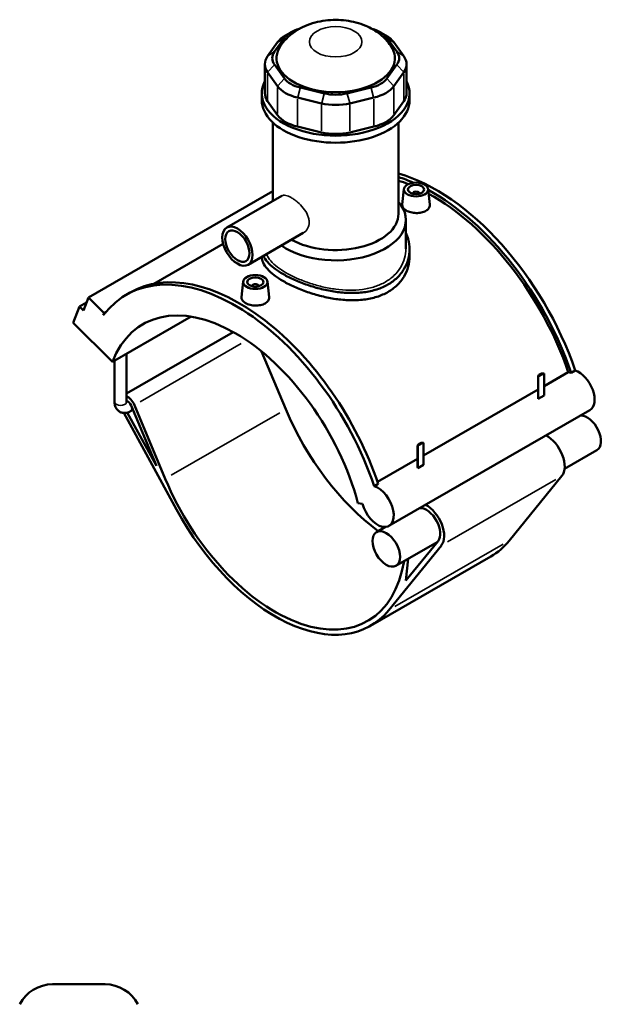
# Model space of a CAD drawing. Header units: inches. Extents: x -2.5 to 51, y -2 to 49.7.
# Tile 9 of 9: x 36.8 to 51, y 25.7 to 49.7. Entities that reach past the tile are written whole.
import ezdxf

# ---------------------------------------------------------------- set-up
doc = ezdxf.new("R2010")
doc.units = ezdxf.units.IN
doc.header["$MEASUREMENT"] = 0
doc.layers.add('Visible (ANSI)', color=7, linetype='Continuous', lineweight=50)
doc.layers.add('Visible Narrow (ANSI)', color=7, linetype='Continuous', lineweight=35)

msp = doc.modelspace()

# ---------------------------------------------------------------- linework, layer by layer
at = {"layer": 'Visible (ANSI)'}
for p, q in [((43.0504, 48.9444), (43.2926, 49.2811)), ((43.4469, 49.4147), (43.319, 49.3404)), ((45.6399, 49.4147), (45.7678, 49.3404)), ((45.7942, 49.2811), (46.0364, 48.9444)), ((43.1261, 49.1735), (42.8839, 48.8368)), ((46.2029, 48.8368), (45.9607, 49.1735)), ((42.8153, 48.6382), (42.8153, 47.9308)), ((43.2926, 48.2899), (43.0504, 48.6266)), ((46.0364, 48.6266), (45.7942, 48.2899)), ((46.2715, 48.6382), (46.2715, 47.9308)), ((42.8839, 48.4396), (43.1261, 48.1028)), ((45.9607, 48.1028), (46.2029, 48.4396)), ((44.2675, 47.9258), (43.6828, 48.0652)), ((45.404, 48.0652), (44.8193, 47.9258)), ((42.741, 47.7598), (42.741, 47.9308)), ((43.6138, 47.822), (44.1985, 47.6825)), ((44.8883, 47.6825), (45.473, 47.822)), ((46.3458, 47.7598), (46.3458, 47.9308)), ((43.1261, 47.3955), (42.8839, 47.7322)), ((46.2029, 47.7322), (45.9607, 47.3955)), ((43.0114, 45.301), (43.0114, 47.2131)), ((44.1985, 46.9751), (43.6138, 47.1146)), ((45.473, 47.1146), (44.8883, 46.9751)), ((46.0754, 44.9844), (46.0754, 47.2131)), ((43.0114, 45.5403), (38.5116, 42.949)), ((43.2308, 45.4274), (41.885, 44.6524)), ((46.2088, 45.5909), (46.1681, 45.2112)), ((46.4248, 45.4839), (46.4248, 45.4766)), ((46.5822, 45.4839), (46.5822, 45.4766)), ((46.7982, 45.5909), (46.8388, 45.2123)), ((46.2556, 44.1348), (46.2556, 44.8371)), ((43.7534, 44.5198), (42.4076, 43.7449)), ((41.7983, 44.253), (40.1092, 43.2804)), ((46.3458, 44.1226), (46.3458, 43.9465)), ((42.2886, 43.3334), (42.2479, 42.9537)), ((42.878, 43.3334), (42.9186, 42.9548)), ((39.4327, 43.0115), (39.5307, 43.0679)), ((42.5046, 43.2191), (42.5046, 43.2264)), ((42.662, 43.2191), (42.662, 43.2264)), ((38.464, 42.8251), (38.2937, 42.7271)), ((38.3896, 42.6316), (38.5116, 42.949)), ((38.5116, 42.949), (38.8948, 42.5671)), ((38.1412, 42.3303), (38.2937, 42.7271)), ((38.2937, 42.7271), (38.3896, 42.6316)), ((38.8948, 42.5671), (38.8743, 42.5137)), ((38.9353, 42.5904), (38.8948, 42.5671)), ((38.1412, 42.3303), (39.0993, 41.3754)), ((39.0993, 41.3754), (41.0151, 42.4787)), ((42.0454, 42.1023), (39.4402, 40.6021)), ((39.4402, 40.395), (39.4402, 41.5718)), ((42.7356, 41.6297), (43.326, 40.2176)), ((39.1518, 40.395), (39.1518, 41.4057)), ((49.5068, 41.038), (49.6052, 41.0947)), ((49.6262, 40.7848), (50.2151, 41.1239)), ((49.6262, 41.0875), (49.6262, 40.5571)), ((50.2863, 41.109), (50.3843, 41.1654)), ((49.4831, 40.4932), (49.4831, 41.021)), ((49.4858, 40.4762), (49.4858, 41.0066)), ((49.5341, 41.0786), (49.5173, 41.0689)), ((46.6861, 39.0917), (49.4831, 40.7024)), ((49.4858, 40.4762), (49.6262, 40.5571)), ((39.3745, 40.1286), (40.6592, 37.7758)), ((40.1704, 38.8342), (39.459, 40.137)), ((39.5976, 40.2039), (39.5395, 40.1705)), ((39.5535, 40.3092), (40.1704, 38.8342)), ((40.3859, 38.5245), (39.6341, 40.3222)), ((50.7433, 40.1942), (45.8431, 37.3723)), ((46.5666, 39.3449), (46.665, 39.4016)), ((46.5429, 39.3279), (46.5429, 38.8001)), ((46.5456, 38.783), (46.5456, 39.3135)), ((46.594, 39.3855), (46.5772, 39.3758)), ((46.6861, 39.3943), (46.6861, 38.8639)), ((50.914, 39.2216), (50.1258, 38.7677)), ((45.5661, 38.4468), (46.5429, 39.0093)), ((46.5456, 38.783), (46.6861, 38.8639)), ((50.0603, 38.5906), (48.7777, 37.0119)), ((45.4841, 38.3436), (45.5821, 38.4)), ((45.0873, 37.9272), (45.1978, 37.91)), ((45.7553, 37.3468), (45.5398, 37.2227)), ((47.0396, 37.0035), (46.2555, 36.0383)), ((45.8375, 35.3188), (47.1202, 36.8975)), ((47.0198, 36.9791), (46.0137, 36.3997)), ((48.3295, 36.627), (45.3894, 34.9339)), ((46.2555, 36.0383), (46.3124, 36.5717)), ((37.6378, 26.188), (38.9199, 26.188))]:
    msp.add_line(p, q, dxfattribs=at)
for centre, start, end in [((37.6378, 25.2868), 90, 152.70323), ((38.9199, 25.2868), 27.29677, 90)]:
    msp.add_arc(centre, 0.9012, start, end, dxfattribs=at)
for centre, major_axis, ratio, start_param, end_param in [((43.9587, 49.1222), (-0.7209, 0), 0.5758617, 5.1427923, 5.8904862), ((45.1281, 49.1222), (0.7209, 0), 0.5758617, 0.3926991, 1.140393), ((43.9587, 48.9749), (-0.9012, 0), 0.5758617, 5.5016397, 5.8904862), ((45.1281, 48.9749), (-0.9012, 0), 0.5758617, 3.5342917, 3.9231383), ((44.5434, 48.7855), (-1.4419, 0), 0.5758617, 5.9111568, 9.7968065), ((43.7165, 48.6382), (-0.9012, 0), 0.5758617, 5.8904862, 6.6758844), ((43.7165, 48.7855), (-0.7209, 0), 0.5758617, 5.8904862, 6.6758844), ((45.3703, 48.7855), (0.7209, 0), 0.5758617, 5.8904862, 6.6758844), ((45.3703, 48.6382), (0.9012, 0), 0.5758617, 5.8904862, 6.6758844), ((43.9587, 48.4488), (-0.7209, 0), 0.5758617, 0.3926991, 1.1780972), ((45.1281, 48.4488), (0.7209, 0), 0.5758617, 5.1050881, 5.8904862), ((44.5434, 47.9308), (-1.8024, 0), 0.5758617, 5.9951502, 9.712813), ((43.9587, 48.3014), (0.9012, 0), 0.5758617, 3.5342917, 4.3196899), ((45.1281, 48.3014), (0.9012, 0), 0.5758617, 5.1050881, 5.8904862), ((43.7165, 47.9308), (-0.9012, 0), 0.5758617, 0, 0.3926991), ((44.5434, 48.3093), (-0.7209, 0), 0.5758617, 1.1780972, 1.9634954), ((45.3703, 47.9308), (0.9012, 0), 0.5758617, 5.8904862, 6.2831853), ((44.5434, 47.7598), (-1.8024, 0), 0.5758617, 0, 3.1415927), ((44.5434, 48.162), (0.9012, 0), 0.5758617, 4.3196899, 5.1050881), ((43.9587, 47.594), (-0.9012, 0), 0.5758617, 0.3926991, 1.1780972), ((45.1281, 47.594), (0.9012, 0), 0.5758617, 5.1050881, 5.8904862), ((44.5434, 47.4546), (-0.9012, 0), 0.5758617, 1.1780972, 1.9634954), ((46.9935, 41.2132), (-2.6605, 4.6201), 0.5780931, 4.3812083, 5.7457364), ((46.8955, 41.1568), (2.6605, -4.6201), 0.5780931, 2.4795724, 2.5774261), ((46.8955, 41.1568), (-2.6084, 4.5295), 0.5780931, 5.6574668, 5.7234787), ((46.5035, 45.4839), (-0.0787, 0), 0.5758617, 2.9729035, 6.4518745), ((46.8955, 41.1568), (2.6605, -4.6201), 0.5780931, 1.2396157, 2.3833114), ((46.8955, 41.1568), (-2.6084, 4.5295), 0.5780931, 4.384141, 5.5227723), ((44.5434, 44.8371), (1.7122, 0), 0.5758617, 3.828092, 6.74614), ((44.5434, 44.9844), (1.532, 0), 0.5758617, 3.9347399, 6.2831853), ((42.0933, 38.3914), (-2.6605, 4.6201), 0.5780931, 4.3812083, 6.5230968), ((42.1913, 38.4478), (-2.6605, 4.6201), 0.5780931, 4.3812083, 6.2831853), ((42.5833, 43.2264), (-0.0787, 0), 0.5758617, 2.9729035, 6.4518745), ((42.0933, 38.3914), (-2.2486, 3.9047), 0.5780931, 4.2779904, 6.7214513), ((49.6012, 41.0403), (-0.0945, 0), 0.5758617, 4.6698879, 6.3256863), ((50.3686, 40.6183), (-0.2767, 0.4806), 0.5780931, 5.7110167, 5.901862), ((50.4666, 40.6748), (0.2767, -0.4806), 0.5780931, 0, 2.569424), ((49.6012, 41.021), (-0.1181, 0), 0.5758617, 5.5016397, 6.4967918), ((39.4675, 40.2954), (-0.1394, 0.2421), 0.5780931, 4.4960022, 5.6384643), ((39.4675, 40.2954), (0.072, -0.125), 0.5780931, 1.3544095, 2.6293968), ((46.0135, 40.6489), (2.2486, -3.9047), 0.5780931, 4.4960022, 5.3639968), ((50.677, 39.6331), (-0.237, 0.4115), 0.5780931, 3.1415927, 5.9797429), ((46.661, 39.3472), (-0.0945, 0), 0.5758617, 4.6698879, 6.3256863), ((49.697, 39.0687), (0.3044, -0.5286), 0.5780931, 0.2180701, 2.4081084), ((46.661, 39.3279), (-0.1181, 0), 0.5758617, 5.5016397, 6.4967918), ((43.0733, 38.9557), (2.2486, -3.9047), 0.5780931, 4.4960022, 6.8973852), ((45.5663, 37.8529), (0.2767, -0.4806), 0.5780931, 4.2779904, 8.8526093), ((43.0733, 38.9557), (2.316, -4.0219), 0.5780931, 4.6731158, 6.5012554), ((46.7568, 37.3756), (0.237, -0.4115), 0.5780931, 0.2180701, 2.8381503), ((46.7568, 37.3756), (0.3044, -0.5286), 0.5780931, 0.2180701, 2.4081084), ((46.0135, 40.6489), (2.316, -4.0219), 0.5780931, 0, 0.2180701)]:
    msp.add_ellipse(centre, major_axis=major_axis, ratio=ratio, start_param=start_param, end_param=end_param, dxfattribs=at)
for centre, major_axis, ratio in [((46.5035, 45.5804), (-0.2953, 0), 0.5758617), ((46.5035, 45.5804), (0.1969, 0), 0.5758617), ((42.1463, 44.1986), (-0.2613, 0.4538), 0.5780931), ((42.1463, 44.1986), (-0.209, 0.363), 0.5780931), ((42.5833, 43.323), (0.2953, 0), 0.5758617), ((42.5833, 43.323), (0.1969, 0), 0.5758617), ((45.7768, 36.8112), (-0.237, 0.4115), 0.5780931)]:
    msp.add_ellipse(centre, major_axis=major_axis, ratio=ratio, dxfattribs=at)
for points, knots in [([(45.8867, 49.0873), (45.8116, 49.198), (45.7252, 49.2867), (45.5191, 49.4548), (45.3972, 49.5229), (45.1178, 49.6413), (44.959, 49.6809), (44.6306, 49.7234), (44.461, 49.7236), (44.1232, 49.6807), (43.9551, 49.6382), (43.6331, 49.496), (43.4768, 49.4004), (43.2868, 49.2032), (43.2417, 49.1486), (43.2001, 49.0873)], [1.1574267, 1.1574267, 1.1574267, 1.1574267, 1.4003574, 1.4003574, 1.7217975, 1.7217975, 2.1352261, 2.1352261, 2.5730226, 2.5730226, 3.0108124, 3.0108124, 3.4205365, 3.4205365, 3.5549623, 3.5549623, 3.5549623, 3.5549623]), ([(46.7414, 45.0584), (46.7116, 45.0412), (46.6738, 45.0268), (46.5909, 45.0088), (46.5459, 45.0052), (46.4615, 45.0075), (46.4166, 45.0136), (46.3338, 45.0351), (46.2961, 45.0504), (46.2364, 45.0848), (46.2105, 45.1061), (46.1761, 45.1521), (46.1676, 45.1768), (46.1675, 45.2037), (46.1677, 45.2074), (46.1681, 45.2112)], [0, 0, 0, 0, 0.321687, 0.321687, 0.643374, 0.643374, 0.9648534, 0.9648534, 1.2863328, 1.2863328, 1.6078122, 1.6078122, 1.9292915, 1.9292915, 1.9809557, 1.9809557, 1.9809557, 1.9809557]), ([(46.8388, 45.2123), (46.8392, 45.2081), (46.8395, 45.2039), (46.8396, 45.1743), (46.8313, 45.1472), (46.7971, 45.0978), (46.7713, 45.0756), (46.7414, 45.0584)], [4.4493748, 4.4493748, 4.4493748, 4.4493748, 4.5019571, 4.5019571, 4.82364413, 4.82364413, 5.14533115, 5.14533115, 5.14533115, 5.14533115]), ([(46.2556, 44.5205), (46.2792, 44.4709), (46.2982, 44.4197), (46.3351, 44.2862), (46.3458, 44.203), (46.3458, 44.0421), (46.3351, 43.9587), (46.2899, 43.7943), (46.2553, 43.7133), (46.1638, 43.5612), (46.1066, 43.49), (45.974, 43.3632), (45.8986, 43.3076), (45.8179, 43.2611)], [9.0143503, 9.0143503, 9.0143503, 9.0143503, 9.5627615, 9.5627615, 10.43196, 10.43196, 11.3015529, 11.3015529, 12.1711458, 12.1711458, 13.0407387, 13.0407387, 13.9103316, 13.9103316, 13.9103316, 13.9103316]), ([(46.3458, 43.9465), (46.3458, 43.8654), (46.3351, 43.7814), (46.2899, 43.6157), (46.2554, 43.534), (46.1639, 43.3809), (46.1067, 43.3092), (45.9741, 43.1818), (45.8986, 43.126), (45.8179, 43.0795)], [24.3595458, 24.3595458, 24.3595458, 24.3595458, 25.2297958, 25.2297958, 26.1000458, 26.1000458, 26.9702958, 26.9702958, 27.8405458, 27.8405458, 27.8405458, 27.8405458]), ([(45.8179, 43.0795), (45.7371, 43.033), (45.646, 42.9929), (45.4482, 42.9301), (45.3415, 42.9073), (45.1195, 42.8799), (45.0041, 42.8752), (44.7722, 42.8814), (44.6558, 42.8923), (44.431, 42.9249), (44.3147, 42.9479), (44.0828, 43.0054), (43.9673, 43.0398), (43.7452, 43.1168), (43.6385, 43.1594), (43.4407, 43.2485), (43.3496, 43.2951), (43.1882, 43.3881), (43.1128, 43.4374), (42.9801, 43.5385), (42.923, 43.5903), (42.8314, 43.694), (42.7969, 43.7459), (42.7532, 43.8446), (42.7425, 43.8915), (42.7412, 43.9369)], [0, 0, 0, 0, 0.87025, 0.87025, 1.7405, 1.7405, 2.6107501, 2.6107501, 3.4810001, 3.4810001, 4.3507842, 4.3507842, 5.2205683, 5.2205683, 6.0903524, 6.0903524, 6.9601365, 6.9601365, 7.8299206, 7.8299206, 8.6997047, 8.6997047, 9.5694887, 9.5694887, 10.3819945, 10.3819945, 10.3819945, 10.3819945]), ([(43.2689, 43.5125), (43.1883, 43.559), (43.1128, 43.6084), (42.9802, 43.7099), (42.923, 43.7621), (42.8349, 43.8628), (42.8022, 43.9113), (42.7797, 43.9591)], [-6.9551658, -6.9551658, -6.9551658, -6.9551658, -6.0859673, -6.0859673, -5.2167687, -5.2167687, -4.4136635, -4.4136635, -4.4136635, -4.4136635]), ([(45.8179, 43.2611), (45.7372, 43.2147), (45.6461, 43.1744), (45.4484, 43.111), (45.3417, 43.0878), (45.1197, 43.0593), (45.0042, 43.054), (44.7723, 43.0588), (44.6559, 43.069), (44.431, 43.1003), (44.3146, 43.1226), (44.0826, 43.1789), (43.9671, 43.2128), (43.745, 43.2888), (43.6383, 43.331), (43.4406, 43.4196), (43.3496, 43.4661), (43.2689, 43.5125)], [13.9103316, 13.9103316, 13.9103316, 13.9103316, 14.7799245, 14.7799245, 15.6495174, 15.6495174, 16.5191103, 16.5191103, 17.3887032, 17.3887032, 18.2579018, 18.2579018, 19.1271003, 19.1271003, 19.9962989, 19.9962989, 20.8654974, 20.8654974, 20.8654974, 20.8654974]), ([(42.8212, 42.8009), (42.7914, 42.7837), (42.7536, 42.7693), (42.6707, 42.7513), (42.6257, 42.7477), (42.5413, 42.75), (42.4964, 42.7561), (42.4136, 42.7776), (42.3759, 42.7929), (42.3162, 42.8273), (42.2903, 42.8486), (42.2559, 42.8946), (42.2474, 42.9193), (42.2473, 42.9462), (42.2475, 42.9499), (42.2479, 42.9537)], [2.5726656, 2.5726656, 2.5726656, 2.5726656, 2.8943526, 2.8943526, 3.2160396, 3.2160396, 3.537519, 3.537519, 3.8589984, 3.8589984, 4.1804777, 4.1804777, 4.5019571, 4.5019571, 4.5536213, 4.5536213, 4.5536213, 4.5536213]), ([(42.9186, 42.9548), (42.919, 42.9506), (42.9193, 42.9464), (42.9194, 42.9168), (42.9111, 42.8897), (42.8769, 42.8403), (42.8511, 42.8181), (42.8212, 42.8009)], [7.02204037, 7.02204037, 7.02204037, 7.02204037, 7.07462268, 7.07462268, 7.3963097, 7.3963097, 7.71799672, 7.71799672, 7.71799672, 7.71799672]), ([(39.1518, 40.395), (39.1518, 40.3611), (39.1563, 40.3267), (39.1784, 40.2609), (39.1955, 40.2292), (39.2394, 40.1813), (39.2629, 40.1636), (39.313, 40.1393), (39.3391, 40.1322), (39.3934, 40.1263), (39.4213, 40.1285), (39.4804, 40.1413), (39.5105, 40.1539), (39.5386, 40.17), (39.5391, 40.1702), (39.5395, 40.1705)], [1.5707963, 1.5707963, 1.5707963, 1.5707963, 1.8849556, 1.8849556, 2.1781058, 2.1781058, 2.3992689, 2.3992689, 2.607476, 2.607476, 2.8409253, 2.8409253, 3.1370188, 3.1370188, 3.1415927, 3.1415927, 3.1415927, 3.1415927]), ([(39.4402, 40.395), (39.4402, 40.3904), (39.4406, 40.3871), (39.4411, 40.3846), (39.4412, 40.3842), (39.4412, 40.3842)], [1.57079633, 1.57079633, 1.57079633, 1.57079633, 1.75773442, 1.75773442, 1.85208089, 1.85208089, 1.85208089, 1.85208089])]:
    msp.add_open_spline(points, degree=3, knots=knots, dxfattribs=at)
for points, weights in [([(49.6052, 41.0947), (49.6145, 41.0921), (49.6262, 41.0875)], [1, 1.00992428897, 1]), ([(49.4858, 41.0066), (49.4974, 41.0247), (49.5068, 41.038)], [1, 1.00992428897, 1]), ([(46.665, 39.4016), (46.6744, 39.399), (46.6861, 39.3943)], [1, 1.00992428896, 1]), ([(46.5456, 39.3135), (46.5573, 39.3315), (46.5666, 39.3449)], [1, 1.00992428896, 1])]:
    msp.add_rational_spline(points, weights, degree=2, dxfattribs=at)
for points in [[(49.4831, 40.4932), (49.4831, 40.4878), (49.4839, 40.482), (49.4858, 40.4762)], [(46.5429, 38.8001), (46.5429, 38.7946), (46.5438, 38.7889), (46.5456, 38.783)]]:
    msp.add_open_spline(points, degree=3, dxfattribs=at)
at = {"layer": 'Visible Narrow (ANSI)'}
for p, q in [((43.2843, 49.2757), (43.1344, 49.1789)), ((45.8025, 49.2757), (45.9524, 49.1789)), ((43.0421, 48.939), (42.8922, 48.8421)), ((46.0447, 48.939), (46.1946, 48.8421)), ((43.0421, 48.6173), (42.8922, 48.4489)), ((46.0447, 48.6173), (46.1946, 48.4489)), ((42.8839, 47.7675), (42.8839, 48.4042)), ((46.2029, 48.4042), (46.2029, 47.7675)), ((43.1261, 48.0675), (43.1261, 47.4308)), ((43.2843, 48.2806), (43.1344, 48.1122)), ((43.6793, 48.0531), (43.6173, 47.8342)), ((45.4075, 48.0531), (45.4695, 47.8342)), ((45.8025, 48.2806), (45.9524, 48.1122)), ((45.9607, 47.4308), (45.9607, 48.0675)), ((44.2641, 47.9136), (44.202, 47.6947)), ((44.8227, 47.9136), (44.8848, 47.6947)), ((43.6138, 47.15), (43.6138, 47.7866)), ((44.1985, 47.6471), (44.1985, 47.0105)), ((44.8883, 47.0105), (44.8883, 47.6471)), ((45.473, 47.7866), (45.473, 47.15)), ((42.2364, 41.8207), (39.7711, 40.401)), ((43.179, 40.133), (40.5329, 38.6092)), ((49.9133, 38.506), (47.2672, 36.9822)), ((48.6307, 36.9272), (45.9845, 35.4034))]:
    msp.add_line(p, q, dxfattribs=at)
msp.add_ellipse((44.5434, 49.1844), major_axis=(-0.6411, 0), ratio=0.5758617, dxfattribs=at)
for centre, major_axis, ratio, start_param, end_param in [((39.296, 40.395), (0.1442, 0), 0.5758617, 3.2986723, 6.1261057), ((39.4675, 40.2954), (0.072, -0.125), 0.5780931, 0.0677205, 1.286689)]:
    msp.add_ellipse(centre, major_axis=major_axis, ratio=ratio, start_param=start_param, end_param=end_param, dxfattribs=at)
for points, knots in [([(43.2308, 45.4274), (43.2553, 45.4415), (43.2879, 45.4455), (43.347, 45.4338), (43.3684, 45.4271), (43.4133, 45.4085), (43.4367, 45.3968), (43.4836, 45.3698), (43.5085, 45.3537), (43.5597, 45.3169), (43.5859, 45.2963), (43.6633, 45.2293), (43.7132, 45.1775), (43.7948, 45.0737), (43.8321, 45.0146), (43.8699, 44.9247), (43.8797, 44.8945), (43.8925, 44.8355), (43.8956, 44.8067), (43.8956, 44.7795)], [5.0571731, 5.0571731, 5.0571731, 5.0571731, 5.5598625, 5.5598625, 5.8125124, 5.8125124, 6.0651623, 6.0651623, 6.3178123, 6.3178123, 6.5704622, 6.5704622, 7.075762, 7.075762, 7.5813226, 7.5813226, 7.8341028, 7.8341028, 8.0868831, 8.0868831, 8.0868831, 8.0868831]), ([(43.8956, 44.7795), (43.8956, 44.7524), (43.8925, 44.7253), (43.8797, 44.6733), (43.8699, 44.6485), (43.8321, 44.5804), (43.7948, 44.5439), (43.7538, 44.5201), (43.7536, 44.52), (43.7534, 44.5198)], [0, 0, 0, 0, 0.2527803, 0.2527803, 0.5055605, 0.5055605, 1.0111211, 1.0111211, 1.0137316, 1.0137316, 1.0137316, 1.0137316]), ([(45.7541, 43.323), (45.6775, 43.2789), (45.5911, 43.2405), (45.4034, 43.1796), (45.3021, 43.157), (45.0911, 43.1287), (44.9814, 43.1228), (44.761, 43.1258), (44.6503, 43.1347), (44.4365, 43.1629), (44.3259, 43.1833), (44.1054, 43.2353), (43.9957, 43.2668), (43.7847, 43.3379), (43.6834, 43.3776), (43.4956, 43.4612), (43.4092, 43.5051), (43.2561, 43.5933), (43.1845, 43.6403), (43.0585, 43.7374), (43.0042, 43.7874), (42.9171, 43.8879), (42.8843, 43.9385), (42.8606, 43.9934), (42.8586, 43.9984), (42.8566, 44.0034)], [0, 0, 0, 0, 0.8253789, 0.8253789, 1.6507579, 1.6507579, 2.4761368, 2.4761368, 3.3015158, 3.3015158, 4.1265931, 4.1265931, 4.9516704, 4.9516704, 5.7767478, 5.7767478, 6.6018251, 6.6018251, 7.4269025, 7.4269025, 8.2519798, 8.2519798, 9.0770572, 9.0770572, 9.1604691, 9.1604691, 9.1604691, 9.1604691]), ([(46.2556, 44.1348), (46.2556, 44.0591), (46.2455, 43.9807), (46.2025, 43.826), (46.1697, 43.7498), (46.0826, 43.6065), (46.0283, 43.5394), (45.9024, 43.4197), (45.8307, 43.3671), (45.7541, 43.323)], [23.1057848, 23.1057848, 23.1057848, 23.1057848, 23.9311637, 23.9311637, 24.7565427, 24.7565427, 25.5819216, 25.5819216, 26.4073006, 26.4073006, 26.4073006, 26.4073006])]:
    msp.add_open_spline(points, degree=3, knots=knots, dxfattribs=at)

doc.saveas('drawing.dxf')
